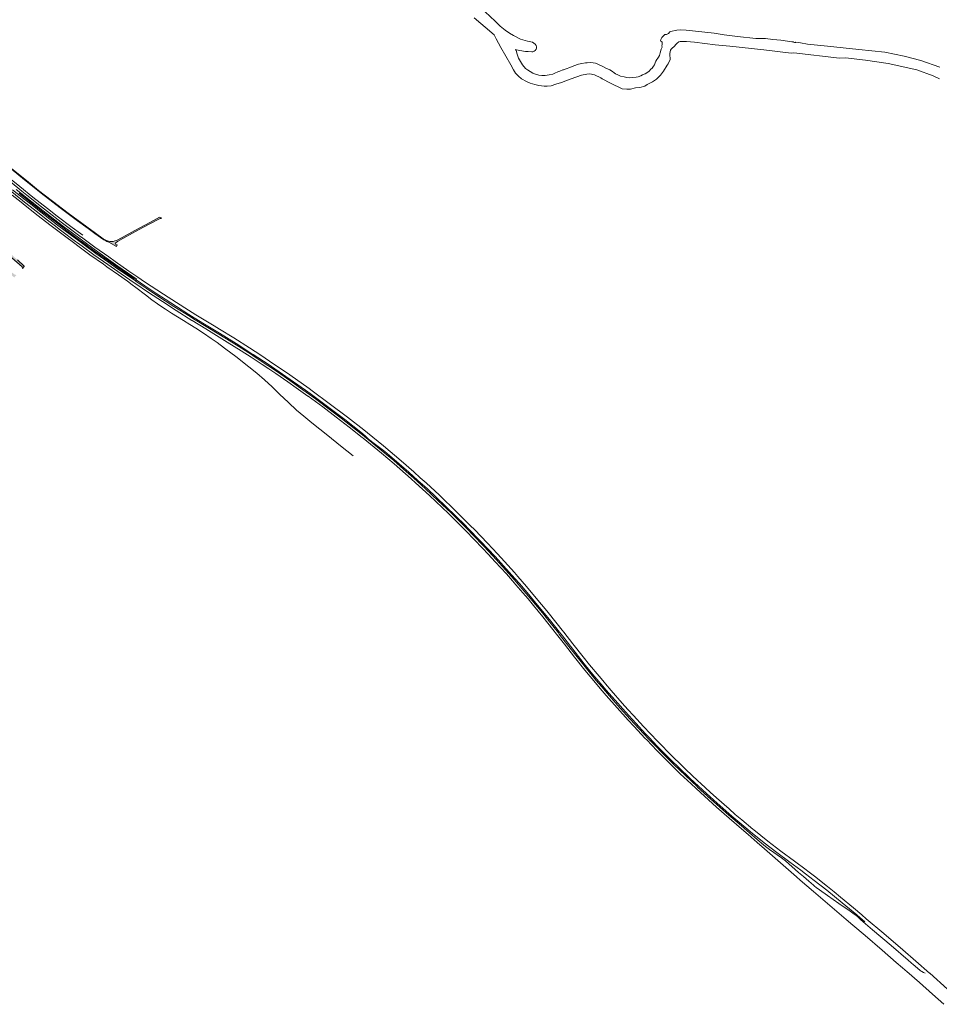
# Model space of a CAD drawing. Header units: metres. Extents: x 154406 to 163634, y 403298 to 409965.
# Tile 254 of 256: x 161609 to 162937, y 403993 to 405414. Entities that reach past the tile are written whole.
import ezdxf

# ---------------------------------------------------------------- set-up
doc = ezdxf.new("R2010")
doc.units = ezdxf.units.M
for name, color, linetype, lineweight in [('B-WE-IE-MEUBILAIR_WEGMEUBILAIR-G', 7, 'Continuous', 18), ('B-WE-OG-WATER_SLOOT-GV', 120, 'Continuous', 18), ('B-WE-OG-WEG-GV', 7, 'Continuous', 18), ('B-WE-VW-MARKERING_PICTOGRAM-G', 7, 'Continuous', 18)]:
    doc.layers.add(name, color=color, linetype=linetype, lineweight=lineweight)
doc.layers.add('B-WE-OG-WEG-V', color=7, linetype='Continuous', lineweight=18, true_color=0xffffff)

msp = doc.modelspace()

# ---------------------------------------------------------------- hatches: boundary and pattern name
at = {"layer": 'B-WE-OG-WEG-V'}
msp.add_hatch(color=256, dxfattribs=at).paths.add_polyline_path([(161070.189, 405637.98), (161046.286, 405658.025), (161025.084, 405675.938), (161004.745, 405693.176), (160985.377, 405709.516), (160965.531, 405726.146), (160946.99, 405741.733), (160924.349, 405760.835), (160907.01, 405775.524), (160889.236, 405790.442), (160874.18, 405803.195), (160861.895, 405813.51), (160849.695, 405823.79), (160836.726, 405834.738), (160817.91, 405850.484), (160800.678, 405865.12), (160781.211, 405881.465), (160766.518, 405893.747), (160753.409, 405904.673), (160740.617, 405915.013), (160731.121, 405922.663), (160728.175, 405924.906), (160726.345, 405925.971), (160725.083, 405926.559), (160723.813, 405927.095), (160722.299, 405927.519), (160721.164, 405927.759), (160717.836, 405927.775), (160714.651, 405927.988), (160712.702, 405928.474), (160711.718, 405928.765), (160710.846, 405929.143), (160707.101, 405931.67), (160701.931, 405935.639), (160695.928, 405940.249), (160685.665, 405947.907), (160684.846, 405948.668), (160684.086, 405949.417), (160683.338, 405950.316), (160682.853, 405951.04), (160682.12, 405952.311), (160678.272, 405961.435), (160677.723, 405962.314), (160677.412, 405962.676), (160676.775, 405963.368), (160676.202, 405963.892), (160675.414, 405964.552), (160673.767, 405965.667), (160659.947, 405974.111), (160642.846, 405984.575), (160624.485, 405995.85), (160606.111, 406007.042), (160587.269, 406018.561), (160569.09, 406029.616), (160549.015, 406041.939), (160536.017, 406049.9), (160530.353, 406053.398), (160528.074, 406054.662), (160526.684, 406055.373), (160525.361, 406055.979), (160524.22, 406056.354), (160521.271, 406057.297), (160518.978, 406057.849), (160517.258, 406057.993), (160517.269, 406057.397), (160516.541, 406057.45), (160516.565, 406057.265), (160516.592, 406057.261), (160517.495, 406057.2), (160519.646, 406056.77), (160522.514, 406055.845), (160525.402, 406054.685), (160528.214, 406053.433), (160530.787, 406051.956), (160534.569, 406049.643), (160536.236, 406048.623), (160544.143, 406043.702), (160557.562, 406035.51), (160576.827, 406023.777), (160587.859, 406017.01), (160603.848, 406007.228), (160622.984, 405995.613), (160636.827, 405987.209), (160650.366, 405978.875), (160664.117, 405970.56), (160672.359, 405965.628), (160673.157, 405965.033), (160675.1, 405963.461), (160677.04, 405961.091), (160678.517, 405958.144), (160680.902, 405952.499), (160681.892, 405950.768), (160682.925, 405949.386), (160685.192, 405947.272), (160690.487, 405943.208), (160701.532, 405934.824), (160706, 405931.433), (160708.713, 405929.545), (160711.761, 405928.031), (160714.382, 405927.268), (160717.935, 405927.003), (160720.857, 405926.779), (160723.785, 405926.016), (160727.137, 405924.511), (160732.303, 405920.582), (160744.855, 405910.65), (160767.62, 405891.712), (160787.309, 405875.393), (160804.258, 405861.079), (160821.36, 405846.774), (160838.513, 405832.32), (160855.551, 405817.856), (160874.25, 405802.044), (160891.062, 405787.87), (160910.217, 405771.739), (160926.95, 405757.616), (160941.634, 405745.11), (160960.762, 405729.074), (160977.952, 405714.631), (160992.656, 405702.289), (161007.518, 405689.802), (161021.84, 405677.642), (161039.08, 405662.972), (161055.719, 405649), (161069.18, 405637.647), (161088.358, 405621.623), (161102.474, 405609.888), (161119.229, 405595.898), (161133.612, 405583.788), (161145.505, 405573.917), (161159.973, 405561.91), (161172.134, 405551.941), (161187.164, 405539.623), (161206.147, 405524.043), (161215.819, 405516.137), (161232.789, 405502.3), (161250.005, 405488.25), (161268.688, 405472.956), (161284.886, 405459.594), (161300.738, 405446.55), (161317.118, 405433.237), (161321.9, 405429.321), (161333.048, 405420.19), (161357.074, 405400.304), (161380.495, 405380.524), (161404.39, 405360.551), (161430.41, 405338.704), (161454.4, 405318.59), (161475.662, 405300.689), (161499.475, 405280.439), (161523.111, 405260.611), (161548.9, 405238.827), (161570.741, 405220.494), (161596.403, 405198.824), (161615.823, 405182.779), (161639.892, 405163.565), (161667.272, 405142.383), (161692.157, 405123.99), (161707.513, 405112.781), (161717.313, 405105.628), (161730.368, 405096.471), (161733.027, 405094.925), (161734.799, 405093.992), (161737.348, 405093.127), (161748.547, 405086.745), (161749.397, 405089.074), (161748.54, 405089.217), (161747.868, 405089.698), (161747.026, 405090.448), (161746.892, 405091.351), (161747.607, 405092.118), (161749.911, 405093.978), (161757.65, 405098.485), (161771.744, 405106.022), (161787.677, 405114.66), (161807.877, 405125.138), (161811.568, 405126.977), (161812.709, 405127.054), (161814.181, 405127.493), (161810.888, 405128.966), (161797.575, 405121.844), (161775.318, 405109.841), (161756.664, 405099.618), (161748.749, 405095.672), (161746.441, 405094.747), (161744.035, 405094.125), (161741.867, 405093.9), (161738.878, 405093.982), (161737.142, 405094.326), (161734.274, 405095.281), (161732.142, 405096.331), (161729.609, 405097.962), (161718.172, 405106.122), (161698.704, 405120.258), (161678.602, 405135.059), (161656.372, 405151.997), (161636.201, 405167.658), (161618.414, 405181.851), (161597.639, 405199.092), (161572.591, 405220.079), (161546.423, 405242.131), (161516.565, 405267.325), (161496.148, 405284.628), (161470.384, 405306.26), (161450.978, 405322.673), (161428.898, 405341.288), (161407.35, 405359.393), (161386.312, 405377.018), (161366.654, 405393.362), (161345.388, 405411.126), (161328.671, 405424.966), (161321.634, 405430.718), (161305.16, 405444.126), (161291.81, 405455.198), (161288.218, 405458.177), (161265.175, 405477.059), (161242.222, 405495.593), (161219.266, 405514.374), (161197.158, 405532.446), (161175.948, 405549.929), (161156.042, 405566.323), (161138.232, 405581.109), (161116.063, 405599.571), (161092.819, 405619.016)])
h = msp.add_hatch(color=256, dxfattribs=at)
edge = h.paths.add_edge_path()
edge.add_line((161605.699, 405067.332), (161598.731, 405073.613))
edge.add_line((161598.731, 405073.613), (161590.455, 405080.644))
edge.add_line((161590.455, 405080.644), (161583.92, 405086.494))
edge.add_line((161583.92, 405086.494), (161573.945, 405095.084))
edge.add_line((161573.945, 405095.084), (161562.796, 405104.623))
edge.add_line((161562.796, 405104.623), (161547.488, 405117.817))
edge.add_line((161547.488, 405117.817), (161537.946, 405126.259))
edge.add_line((161537.946, 405126.259), (161536.614, 405127.437))
edge.add_line((161536.614, 405127.437), (161535.456, 405128.406))
edge.add_line((161535.456, 405128.406), (161524.327, 405137.721))
edge.add_line((161524.327, 405137.721), (161514.169, 405146.051))
edge.add_line((161514.169, 405146.051), (161512.537, 405147.072))
edge.add_line((161512.537, 405147.072), (161511.447, 405148.122))
edge.add_line((161511.447, 405148.122), (161507.485, 405152.094))
edge.add_line((161507.485, 405152.094), (161503.576, 405155.47))
edge.add_line((161503.576, 405155.47), (161496.528, 405161.369))
edge.add_line((161496.528, 405161.369), (161486.869, 405169.799))
edge.add_line((161486.869, 405169.799), (161480.891, 405174.664))
edge.add_line((161480.891, 405174.664), (161471.965, 405182.032))
edge.add_line((161471.965, 405182.032), (161464.483, 405188.813))
edge.add_line((161464.483, 405188.813), (161459.99, 405192.766))
edge.add_line((161459.99, 405192.766), (161446.762, 405203.315))
edge.add_line((161446.762, 405203.315), (161429.883, 405218.397))
edge.add_line((161429.883, 405218.397), (161408.799, 405235.772))
edge.add_line((161408.799, 405235.772), (161385.465, 405255.822))
edge.add_line((161385.465, 405255.822), (161355.674, 405280.841))
edge.add_line((161355.674, 405280.841), (161330.34, 405302.305))
edge.add_line((161330.34, 405302.305), (161301.749, 405326.218))
edge.add_line((161301.749, 405326.218), (161285.473, 405339.044))
edge.add_line((161285.473, 405339.044), (161282.56, 405340.909))
edge.add_line((161282.56, 405340.909), (161277.185, 405344.351))
edge.add_line((161277.185, 405344.351), (161275.098, 405345.948))
edge.add_line((161275.098, 405345.948), (161265.506, 405353.164))
edge.add_line((161265.506, 405353.164), (161259.676, 405357.84))
edge.add_line((161259.676, 405357.84), (161253.821, 405362.277))
edge.add_line((161253.821, 405362.277), (161245.982, 405368.694))
edge.add_line((161245.982, 405368.694), (161235.619, 405377.062))
edge.add_line((161235.619, 405377.062), (161222.74, 405388.278))
edge.add_line((161222.74, 405388.278), (161206.56, 405401.913))
edge.add_line((161206.56, 405401.913), (161195.292, 405410.854))
edge.add_line((161195.292, 405410.854), (161181.808, 405422.225))
edge.add_line((161181.808, 405422.225), (161164.525, 405437.027))
edge.add_line((161164.525, 405437.027), (161150.786, 405448.029))
edge.add_line((161150.786, 405448.029), (161145.584, 405452.232))
edge.add_line((161145.584, 405452.232), (161134.761, 405461.708))
edge.add_line((161134.761, 405461.708), (161129.143, 405466.028))
edge.add_line((161129.143, 405466.028), (161125.399, 405469.263))
edge.add_line((161125.399, 405469.263), (161118.889, 405474.725))
edge.add_line((161118.889, 405474.725), (161111.102, 405481.551))
edge.add_line((161111.102, 405481.551), (161105.66, 405486.217))
edge.add_line((161105.66, 405486.217), (161098.36, 405492.468))
edge.add_line((161098.36, 405492.468), (161084.969, 405503.579))
edge.add_line((161084.969, 405503.579), (161082.834, 405505.415))
edge.add_line((161082.834, 405505.415), (161079.758, 405508.062))
edge.add_line((161079.758, 405508.062), (161075.815, 405511.269))
edge.add_line((161075.815, 405511.269), (161068.868, 405516.919))
edge.add_line((161068.868, 405516.919), (161066.762, 405518.819))
edge.add_line((161066.762, 405518.819), (161063.338, 405521.906))
edge.add_line((161063.338, 405521.906), (161057.543, 405526.506))
edge.add_line((161057.543, 405526.506), (161051.559, 405531.256))
edge.add_line((161051.559, 405531.256), (161045.464, 405536.371))
edge.add_line((161045.464, 405536.371), (161039.836, 405541.272))
edge.add_line((161039.836, 405541.272), (161039.039, 405541.966))
edge.add_line((161039.039, 405541.966), (161027.366, 405552.088))
edge.add_line((161027.366, 405552.088), (161019.953, 405558.274))
edge.add_line((161019.953, 405558.274), (161014.288, 405562.76))
edge.add_line((161014.288, 405562.76), (161009.662, 405566.424))
edge.add_line((161009.662, 405566.424), (161003.894, 405571.315))
edge.add_line((161003.894, 405571.315), (161000.624, 405574.293))
edge.add_line((161000.624, 405574.293), (160999.109, 405575.673))
edge.add_line((160999.109, 405575.673), (160995.997, 405578.199))
edge.add_line((160995.997, 405578.199), (160985.891, 405586.399))
edge.add_line((160985.891, 405586.399), (160978.965, 405592.405))
edge.add_line((160978.965, 405592.405), (160972.343, 405597.803))
edge.add_line((160972.343, 405597.803), (160963.137, 405605.658))
edge.add_line((160963.137, 405605.658), (160958.658, 405609.349))
edge.add_line((160958.658, 405609.349), (160947.972, 405618.682))
edge.add_line((160947.972, 405618.682), (160941.285, 405624.192))
edge.add_line((160941.285, 405624.192), (160933.116, 405631.106))
edge.add_line((160933.116, 405631.106), (160924.848, 405638.15))
edge.add_line((160924.848, 405638.15), (160922.07, 405640.591))
edge.add_line((160922.07, 405640.591), (160917.876, 405644.276))
edge.add_line((160917.876, 405644.276), (160911.805, 405649.351))
edge.add_line((160911.805, 405649.351), (160905.333, 405654.735))
edge.add_line((160905.333, 405654.735), (160899.255, 405659.925))
edge.add_line((160899.255, 405659.925), (160894.426, 405663.692))
edge.add_line((160894.426, 405663.692), (160888.81, 405669.248))
edge.add_line((160888.81, 405669.248), (160883.513, 405674.697))
edge.add_line((160883.513, 405674.697), (160878.429, 405680.253))
edge.add_line((160878.429, 405680.253), (160873.289, 405685.076))
edge.add_line((160873.289, 405685.076), (160869.736, 405688.28))
edge.add_line((160869.736, 405688.28), (160865.297, 405692.108))
edge.add_line((160865.297, 405692.108), (160861.127, 405695.375))
edge.add_line((160861.127, 405695.375), (160857.183, 405698.715))
edge.add_line((160857.183, 405698.715), (160854.137, 405701.593))
edge.add_line((160854.137, 405701.593), (160851.55, 405704.165))
edge.add_line((160851.55, 405704.165), (160840.515, 405713.681))
edge.add_line((160840.515, 405713.681), (160830.948, 405721.628))
edge.add_line((160830.948, 405721.628), (160822.233, 405729.271))
edge.add_line((160822.233, 405729.271), (160811.52, 405737.755))
edge.add_line((160811.52, 405737.755), (160802.805, 405744.867))
edge.add_line((160802.805, 405744.867), (160794.177, 405752.25))
edge.add_line((160794.177, 405752.25), (160777.451, 405766.345))
edge.add_line((160777.451, 405766.345), (160767.401, 405774.942))
edge.add_line((160767.401, 405774.942), (160759.883, 405781.634))
edge.add_line((160759.883, 405781.634), (160751.858, 405787.923))
edge.add_line((160751.858, 405787.923), (160742.764, 405795.53))
edge.add_line((160742.764, 405795.53), (160734.954, 405802.261))
edge.add_line((160734.954, 405802.261), (160722.816, 405812.549))
edge.add_line((160722.816, 405812.549), (160709.912, 405823.216))
edge.add_line((160709.912, 405823.216), (160702.484, 405829.058))
edge.add_line((160702.484, 405829.058), (160694.483, 405836.401))
edge.add_line((160694.483, 405836.401), (160686.353, 405843.238))
edge.add_line((160686.353, 405843.238), (160681.007, 405847.504))
edge.add_line((160681.007, 405847.504), (160673.044, 405853.739))
edge.add_line((160673.044, 405853.739), (160666.813, 405857.901))
edge.add_line((160666.813, 405857.901), (160661.396, 405862))
edge.add_line((160661.396, 405862), (160654.414, 405867.039))
edge.add_line((160654.414, 405867.039), (160649.1, 405870.451))
edge.add_line((160649.1, 405870.451), (160646.947, 405871.974))
edge.add_line((160646.947, 405871.974), (160643.422, 405874.609))
edge.add_line((160643.422, 405874.609), (160639.97, 405877.372))
edge.add_line((160639.97, 405877.372), (160636.66, 405879.931))
edge.add_line((160636.66, 405879.931), (160634.972, 405881.39))
edge.add_line((160634.972, 405881.39), (160630.347, 405884.366))
edge.add_line((160630.347, 405884.366), (160625.785, 405887.728))
edge.add_line((160625.785, 405887.728), (160622.458, 405890.307))
edge.add_line((160622.458, 405890.307), (160619.443, 405892.028))
edge.add_line((160619.443, 405892.028), (160614.96, 405894.15))
edge.add_line((160614.96, 405894.15), (160608.23, 405897.826))
edge.add_line((160608.23, 405897.826), (160606.49, 405898.705))
edge.add_line((160606.49, 405898.705), (160600.967, 405901.494))
edge.add_line((160600.967, 405901.494), (160594.746, 405904.856))
edge.add_line((160594.746, 405904.856), (160589.057, 405909.195))
edge.add_line((160589.057, 405909.195), (160584.572, 405912.75))
edge.add_line((160584.572, 405912.75), (160583.531, 405913.575))
edge.add_line((160583.531, 405913.575), (160577.986, 405917.258))
edge.add_line((160577.986, 405917.258), (160572.541, 405920.635))
edge.add_line((160572.541, 405920.635), (160566.911, 405924.141))
edge.add_line((160566.911, 405924.141), (160561.158, 405927.87))
edge.add_line((160561.158, 405927.87), (160553.891, 405932.601))
edge.add_line((160553.891, 405932.601), (160548.395, 405935.919))
edge.add_line((160548.395, 405935.919), (160542.829, 405939.16))
edge.add_line((160542.829, 405939.16), (160536.384, 405943.078))
edge.add_line((160536.384, 405943.078), (160529.303, 405947.389))
edge.add_line((160529.303, 405947.389), (160522.813, 405951.099))
edge.add_line((160522.813, 405951.099), (160516.923, 405954.034))
edge.add_line((160516.923, 405954.034), (160509.233, 405958.155))
edge.add_line((160509.233, 405958.155), (160504.541, 405960.707))
edge.add_line((160504.541, 405960.707), (160498.717, 405963.642))
edge.add_line((160498.717, 405963.642), (160495.038, 405965.687))
edge.add_line((160495.038, 405965.687), (160491.105, 405967.824))
edge.add_line((160491.105, 405967.824), (160488.696, 405969.205))
edge.add_line((160488.696, 405969.205), (160485.79, 405970.51))
edge.add_line((160485.79, 405970.51), (160481.554, 405972.365))
edge.add_line((160481.554, 405972.365), (160481.331, 405972.463))
edge.add_line((160481.331, 405972.463), (160476.748, 405974.732))
edge.add_line((160476.748, 405974.732), (160472.893, 405976.863))
edge.add_line((160472.893, 405976.863), (160472.529, 405977.057))
edge.add_line((160472.529, 405977.057), (160465.958, 405980.556))
edge.add_line((160465.958, 405980.556), (160462.95, 405982.262))
edge.add_line((160462.95, 405982.262), (160460.594, 405983.675))
edge.add_line((160460.594, 405983.675), (160455.96, 405985.884))
edge.add_line((160455.96, 405985.884), (160451.913, 405987.775))
edge.add_line((160451.913, 405987.775), (160442.067, 405992.085))
edge.add_line((160442.067, 405992.085), (160440.874, 405989.869))
edge.add_arc((159569.098, 404083.26), 2096.462, 64.961894, 65.42826, ccw=False)
edge.add_line((160456.364, 405982.71), (160458.882, 405981.455))
edge.add_line((160458.882, 405981.455), (160465.92, 405977.949))
edge.add_arc((160219.059, 405483.727), 552.446, 59.799294, 63.458154, ccw=False)
edge.add_line((160496.956, 405961.188), (160532.271, 405940.816))
edge.add_arc((160278.728, 405502.823), 506.085, 50.797708, 59.934515, ccw=False)
edge.add_line((160598.604, 405894.998), (160637.653, 405863.572))
edge.add_line((160637.653, 405863.572), (160682.162, 405826.032))
edge.add_line((160682.162, 405826.032), (160713.116, 405800.21))
edge.add_line((160713.116, 405800.21), (160747.695, 405771.486))
edge.add_line((160747.695, 405771.486), (160818.684, 405711.285))
edge.add_arc((161005.736, 405927.657), 286.016, 229.156777, 237.234823)
edge.add_line((160850.945, 405687.147), (160871.941, 405674.16))
edge.add_arc((160677.513, 405373.522), 358.03, 50.317267, 57.108532, ccw=False)
edge.add_line((160906.128, 405649.059), (160911.696, 405644.422))
edge.add_line((160911.696, 405644.422), (160984.875, 405582.583))
edge.add_line((160984.875, 405582.583), (161028.525, 405545.818))
edge.add_line((161028.525, 405545.818), (161079.28, 405503.055))
edge.add_line((161079.28, 405503.055), (161135.622, 405455.501))
edge.add_line((161135.622, 405455.501), (161182.521, 405416.218))
edge.add_line((161182.521, 405416.218), (161221.721, 405383.147))
edge.add_arc((161004.9, 405117.644), 342.788, 47.279474, 50.763507, ccw=False)
edge.add_arc((161005.368, 405118.596), 341.771, 45.869219, 47.228716, ccw=False)
edge.add_line((161243.342, 405363.903), (161247.089, 405360.072))
edge.add_arc((161216.534, 405331.433), 41.878, 27.468147, 43.145411, ccw=False)
edge.add_line((161253.691, 405350.75), (161260.31, 405337.794))
edge.add_arc((161311.206, 405363.075), 56.829, 206.414729, 222.819597)
edge.add_line((161269.522, 405324.449), (161273.167, 405321.106))
edge.add_arc((161652.514, 405740.027), 565.154, 227.838135, 230.375771)
edge.add_line((161292.087, 405304.721), (161299.972, 405298.148))
edge.add_line((161299.972, 405298.148), (161340.264, 405264.472))
edge.add_line((161340.264, 405264.472), (161381.336, 405229.949))
edge.add_line((161381.336, 405229.949), (161422.672, 405195.006))
edge.add_line((161422.672, 405195.006), (161464.45, 405159.377))
edge.add_line((161464.45, 405159.377), (161505.369, 405124.592))
edge.add_line((161505.369, 405124.592), (161546.93, 405089.011))
edge.add_line((161546.93, 405089.011), (161577.963, 405062.037))
edge.add_line((161577.963, 405062.037), (161600.977, 405042.04))
edge.add_line((161600.977, 405042.04), (161604.004, 405045.512))
edge.add_line((161604.004, 405045.512), (161600.801, 405046.689))
edge.add_line((161600.801, 405046.689), (161438.965, 405186.158))
edge.add_arc((161442.439, 405188.568), 4.228, 165.857631, 214.752062, ccw=False)
edge.add_line((161438.339, 405189.601), (161446.061, 405197.905))
edge.add_line((161446.061, 405197.905), (161447.381, 405198.643))
edge.add_line((161447.381, 405198.643), (161449.738, 405197.563))
edge.add_line((161449.738, 405197.563), (161519.333, 405137.588))
edge.add_line((161519.333, 405137.588), (161612.219, 405057.542))
edge.add_line((161612.219, 405057.542), (161612.914, 405055.046))
edge.add_line((161612.914, 405055.046), (161615.508, 405057.836))
edge.add_line((161615.508, 405057.836), (161615.099, 405058.22))
edge.add_line((161615.099, 405058.22), (161605.699, 405067.332))
h.paths.add_polyline_path([(160850.817, 405699.106), (160850.026, 405696.707), (160847.046, 405694.609), (160844.396, 405695.213), (160819.501, 405715.817), (160660.893, 405848.276), (160655.194, 405853.811), (160654.993, 405857.575), (160657.9, 405860.482), (160659.759, 405860.484), (160681.15, 405843.598), (160712.78, 405817.211), (160720.525, 405810.75), (160785.94, 405756.18), (160838.275, 405712.195), (160849.074, 405702.989), (160850.379, 405701.189)], flags=16)
edge = h.paths.add_edge_path(flags=16)
edge.add_arc((161430.363, 405197.439), 3.128, 232.782271, 343.66556)
edge.add_line((161433.364, 405196.559), (161437.575, 405202.059))
edge.add_arc((161434.109, 405204.867), 4.461, 320.983638, 418.589297)
edge.add_line((161436.434, 405208.674), (161280.846, 405340.65))
edge.add_line((161280.846, 405340.65), (161277.731, 405341.159))
edge.add_line((161277.731, 405341.159), (161272.617, 405339.322))
edge.add_line((161272.617, 405339.322), (161269.137, 405334.627))
edge.add_line((161269.137, 405334.627), (161271.325, 405328.22))
edge.add_line((161271.325, 405328.22), (161428.471, 405194.948))

# ---------------------------------------------------------------- linework, layer by layer
at = {"layer": 'B-WE-IE-MEUBILAIR_WEGMEUBILAIR-G', "ltscale": 0.2, "flags": 128}
msp.add_lwpolyline([(161607.839, 405163.596), (161614.065, 405158.741), (161616.042, 405157.168), (161630.377, 405145.757), (161644.322, 405134.762), (161662.038, 405121.204), (161681.567, 405106.246), (161695.19, 405096.13), (161699.43, 405092.98), (161718.28, 405079.313), (161737.148, 405065.85), (161749.14, 405057.342), (161773.659, 405040.59), (161776.87, 405038.43), (161789.66, 405029.825), (161806.817, 405018.3), (161818.666, 405010.685), (161835.081, 405000.18), (161853.036, 404988.765), (161860.77, 404983.981), (161875.703, 404974.745), (161897.281, 404961.593), (161921.328, 404946.754), (161945.722, 404931.022), (161945.988, 404930.851), (161967.452, 404916.849), (161993.138, 404899.33), (162021.444, 404879.376), (162028.125, 404874.492), (162049.455, 404858.896), (162078.341, 404837.077), (162101.685, 404818.836), (162107.665, 404813.322), (162108.75, 404812.322), (162112.656, 404808.831), (162122.573, 404800.737), (162136.089, 404790.739), (162146.12, 404782.353), (162170.732, 404761.091), (162183.888, 404749.208), (162197.166, 404737.216), (162224.453, 404711.591), (162252.152, 404684.453), (162256.212, 404680.26), (162274.287, 404661.593), (162295.355, 404639.49), (162315.764, 404616.726), (162324.262, 404607.109), (162330.376, 404600.189), (162341.68, 404587.112), (162356.666, 404569.253), (162373.738, 404548.32), (162388.174, 404530.105), (162392.457, 404524.701), (162410.896, 404500.956), (162424.146, 404484.2), (162436.667, 404469.094), (162450.908, 404452.206), (162450.912, 404452.202), (162455.332, 404446.96), (162468.561, 404431.661), (162483.481, 404414.851), (162498.359, 404398.487), (162512.392, 404383.49), (162517.785, 404377.875), (162529.54, 404365.638), (162546.331, 404348.816), (162564.288, 404331.287), (162573.557, 404322.294), (162576.695, 404319.336), (162589.075, 404307.764), (162594.642, 404302.561), (162616.072, 404283.194), (162637.298, 404264.528), (162660.537, 404244.972), (162664.275, 404241.951), (162683.9, 404226.088), (162702.062, 404212.235), (162721.094, 404198.01), (162736.75, 404186.385), (162743.755, 404181.081), (162756.134, 404171.708), (162774.246, 404157.406), (162796.42, 404139.227), (162817.529, 404121.8), (162822.049, 404118.177), (162829.413, 404111.838)], dxfattribs=at)
at = {"layer": 'B-WE-OG-WATER_SLOOT-GV', "ltscale": 0.2, "flags": 128}
for points in [[(162725.701, 405382.176), (162723.821, 405382.429), (162707.893, 405384.577), (162696.477, 405385.385), (162686.071, 405387.103), (162671.986, 405387.084), (162645.578, 405389.972), (162626.376, 405392.188), (162611.531, 405394.497), (162571.309, 405399.277), (162562.954, 405399.759), (162557.728, 405398.844), (162548.859, 405397.32), (162547.528, 405396.525), (162545.528, 405394.415), (162542.97, 405392.986), (162540.671, 405392.601), (162539.009, 405391.409), (162537.714, 405390.106), (162536.138, 405388.238), (162534.722, 405385.817), (162534.294, 405384.125), (162534.827, 405382.943), (162536.239, 405382.338), (162536.503, 405381.63), (162536.765, 405378.508), (162536.201, 405376.66), (162536.388, 405374.703), (162535.362, 405371.554), (162533.788, 405366.482), (162532.697, 405362.725), (162531.471, 405360.092), (162530.287, 405358.418), (162528.861, 405356.553), (162527.39, 405354.255), (162526.689, 405351.701), (162525.758, 405349.218), (162524.201, 405347.203), (162522.142, 405344.17), (162520.201, 405342.678), (162517.72, 405340.063), (162516.143, 405338.585), (162512.255, 405336.22), (162508.445, 405334.582), (162505.6, 405333.139), (162501.874, 405331.792), (162499.299, 405331.099), (162493.925, 405330.58), (162489.914, 405330.369), (162485.773, 405330.644), (162481.833, 405331.497), (162476.472, 405332.78), (162472.656, 405334.438), (162469.375, 405335.996), (162467.099, 405337.391), (162464.852, 405339.613), (162461.203, 405341.851), (162455.483, 405344.436), (162450.808, 405346.478), (162443.58, 405349.961), (162440.185, 405351.291), (162437.022, 405351.973), (162433.755, 405352.171), (162428.13, 405351.867), (162425.696, 405351.983), (162420.416, 405351.064), (162415.671, 405349.764), (162409.214, 405347.622), (162403.111, 405345.34), (162397.837, 405343.333), (162394.072, 405341.684), (162393.261, 405341.874), (162388.646, 405339.841), (162385.923, 405338.753), (162381.814, 405336.853), (162378.933, 405335.564), (162373.312, 405334.348), (162367.848, 405333.707), (162362.75, 405333.81), (162358.738, 405334.328), (162353.887, 405335.596), (162349.761, 405337.199), (162345.827, 405339.219), (162341.923, 405341.692), (162339.134, 405343.596), (162334.708, 405349.2), (162331.924, 405353.698), (162329.375, 405358.85), (162327.095, 405364.546), (162325.814, 405369.888), (162324.979, 405371.053), (162325.404, 405371.33), (162326.386, 405370.843), (162330.866, 405369.518), (162339.384, 405368.105), (162343.134, 405368.039), (162348.19, 405367.697), (162349.992, 405367.922), (162351.739, 405368.626), (162353.025, 405369.683), (162354.492, 405371.62), (162355.185, 405373.094), (162355.112, 405375.208), (162354.805, 405377.164), (162353.445, 405378.846), (162349.516, 405381.829), (162341.999, 405383.139), (162331.924, 405386.29), (162321.969, 405391.47), (162316.033, 405394.611), (162309.689, 405399.242), (162302.675, 405404.691), (162295.357, 405412.025), (162280.865, 405425.356)], [(162265.077, 405416.922), (162290.464, 405395.431), (162291.145, 405394.756), (162294.213, 405392.09), (162296.826, 405386.76), (162303.818, 405374.271), (162318.164, 405348.829), (162321.959, 405341.877), (162324.776, 405337.022), (162329.195, 405332.537), (162333.63, 405328.681), (162340.94, 405324.757), (162345.923, 405322.485), (162352.828, 405320.442), (162358.544, 405319.067), (162366.126, 405318.335), (162370.713, 405318.389), (162376.111, 405318.851), (162382.926, 405320.908), (162391.465, 405323.555), (162403.694, 405328.337), (162413.27, 405331.756), (162420.106, 405334.061), (162427.919, 405335.726), (162432.22, 405335.979), (162439.044, 405334.669), (162448.056, 405330.265), (162450.036, 405328.839), (162461.893, 405322.32), (162478.981, 405314.508), (162485.662, 405313.947), (162491.124, 405313.941), (162498.252, 405316.056), (162504.322, 405316.455), (162511.499, 405318.423), (162514.741, 405320.433), (162522.706, 405324.484), (162528.43, 405328.565), (162534.289, 405334.264), (162538.755, 405339.96), (162543.676, 405348.31), (162545.389, 405350.683), (162548.364, 405356.715), (162548.397, 405360.095), (162547.682, 405361.161), (162547.898, 405365.303), (162548.13, 405367.821), (162548.674, 405370.426), (162549.404, 405371.734), (162550.555, 405372.584), (162554.585, 405375.733), (162556.475, 405378.379), (162558.304, 405380.472), (162560.585, 405382.079), (162562.814, 405382.613), (162571.856, 405382.941), (162583.182, 405381.816), (162613.168, 405377.987), (162634.243, 405376.148), (162683.307, 405370.648), (162722.915, 405366.087), (162726.766, 405366.438), (162792.685, 405358.807), (162801.538, 405358.988), (162830.306, 405355.604), (162863.017, 405350.901), (162904.452, 405341.594), (162927.996, 405333.367), (162937.175, 405328.662)], [(162937.454, 405345.835), (162910.379, 405355.077), (162886.248, 405361.315), (162857.961, 405367.437), (162820.725, 405371.133), (162775.277, 405375.884), (162746.293, 405378.958), (162736.382, 405380.736), (162729.86, 405381.615)]]:
    msp.add_lwpolyline(points, dxfattribs=at)
for points in [[(162726.447, 405381.752, 0.1387712), (162725.701, 405382.176)], [(162729.054, 405381.435, -0.31951107), (162726.447, 405381.752)], [(162729.86, 405381.615, 0.12634534), (162729.054, 405381.435)]]:
    msp.add_lwpolyline(points, format="xyb", dxfattribs=at)
at = {"layer": 'B-WE-OG-WEG-GV', "ltscale": 0.2, "flags": 128}
for points in [[(161438.339, 405189.601), (161446.061, 405197.905), (161447.381, 405198.643), (161449.738, 405197.563), (161519.333, 405137.588), (161612.219, 405057.542), (161612.914, 405055.046), (161615.508, 405057.836), (161615.099, 405058.22), (161605.699, 405067.332)], [(161596.403, 405198.824), (161615.823, 405182.779), (161639.892, 405163.565), (161667.272, 405142.383), (161692.157, 405123.99), (161707.513, 405112.781), (161717.313, 405105.628), (161730.368, 405096.471), (161733.027, 405094.925), (161734.799, 405093.992), (161737.348, 405093.127), (161748.547, 405086.745), (161749.397, 405089.074), (161748.54, 405089.217), (161747.868, 405089.698), (161747.026, 405090.448), (161746.892, 405091.351), (161747.607, 405092.118), (161749.911, 405093.978), (161757.65, 405098.485), (161771.744, 405106.022), (161787.677, 405114.66), (161807.877, 405125.138), (161811.568, 405126.977), (161812.709, 405127.054), (161814.181, 405127.493), (161810.888, 405128.966), (161797.575, 405121.844), (161775.318, 405109.841), (161756.664, 405099.618), (161748.749, 405095.672), (161746.441, 405094.747), (161744.035, 405094.125), (161741.867, 405093.9), (161738.878, 405093.982), (161737.142, 405094.326), (161734.274, 405095.281), (161732.142, 405096.331), (161729.609, 405097.962), (161718.172, 405106.122), (161698.704, 405120.258), (161678.602, 405135.059), (161656.372, 405151.997), (161636.201, 405167.658), (161618.414, 405181.851), (161597.639, 405199.092)]]:
    msp.add_lwpolyline(points, dxfattribs=at)
at = {"layer": 'B-WE-VW-MARKERING_PICTOGRAM-G', "ltscale": 0.2, "flags": 128}
for points in [[(162948.533, 404014.697), (162922.933, 404037.696), (162922.76, 404037.851), (162903.049, 404054.988), (162884.066, 404071.309), (162856.526, 404094.888), (162831.309, 404116.445), (162824.928, 404121.891), (162812.772, 404132.267), (162794.203, 404147.687), (162784.948, 404155.23), (162775.532, 404162.798), (162756.465, 404177.737), (162747.068, 404184.929), (162744.66, 404186.772), (162727.544, 404199.564), (162708.057, 404213.94), (162689.062, 404228.503), (162668.824, 404244.634), (162667.513, 404245.724), (162651.499, 404259.042), (162642.251, 404266.942), (162633.201, 404274.802), (162615.006, 404290.87), (162606.064, 404298.967), (162592.53, 404311.453), (162588.319, 404315.338), (162579.532, 404323.631), (162570.891, 404331.863), (162562.172, 404340.329), (162553.657, 404348.666), (162545.028, 404357.252), (162536.512, 404365.873), (162528.141, 404374.432), (162521.459, 404381.405), (162519.73, 404383.209), (162509.451, 404394.042), (162495.019, 404409.664), (162487.011, 404418.448), (162478.882, 404427.604), (162462.995, 404445.791), (162454.687, 404455.407), (162454.683, 404455.411), (162453.113, 404457.228), (162445.417, 404466.359), (162431.861, 404482.772), (162422.496, 404494.39), (162407.609, 404513.261), (162394.475, 404530.08), (162392.086, 404533.127), (162384.944, 404542.24), (162370.036, 404560.8), (162354.802, 404579.355), (162340.782, 404595.901), (162328.158, 404610.38), (162323.141, 404616.134), (162308.862, 404631.98), (162298.881, 404642.977), (162284.186, 404658.601), (162265.453, 404678.099), (162259.768, 404683.784), (162239.784, 404703.764), (162214.853, 404727.733), (162195.681, 404745.383), (162187.279, 404752.964), (162177.983, 404761.351), (162159.59, 404777.356), (162134.177, 404798.862), (162111.112, 404817.591), (162105.584, 404822.079), (162082.395, 404840.355), (162055.9, 404860.324), (162031.094, 404878.617), (162026.861, 404881.739), (161998.96, 404901.481), (161969.614, 404921.4), (161957.027, 404929.691), (161940.631, 404940.463), (161918.118, 404954.741), (161897.427, 404967.446), (161889.687, 404972.119), (161867.84, 404985.438), (161863.393, 404988.208), (161847.179, 404998.306), (161816.727, 405017.838), (161789.15, 405035.851), (161779.579, 405042.398), (161766.529, 405051.325), (161746.931, 405064.98), (161737.385, 405071.73), (161717.421, 405086.014), (161698.139, 405100.115), (161697.743, 405100.404), (161668.939, 405121.932), (161640.136, 405144.24), (161619.074, 405160.944), (161611.828, 405166.69), (161574.855, 405197.155)], [(161700.182, 405103.081), (161696.696, 405105.472), (161684.786, 405114.183), (161663.08, 405130.567), (161648.765, 405141.68), (161627.737, 405158.191), (161608.955, 405173.241), (161596.538, 405183.45)], [(161592.804, 405169.385), (161612.826, 405153.162), (161613.229, 405152.836), (161632.391, 405137.699), (161648.813, 405124.845), (161658.45, 405117.496), (161667.961, 405110.246), (161689.457, 405094.192), (161692.234, 405092.137), (161699.065, 405087.082), (161716.12, 405074.705), (161735.961, 405060.637), (161755.124, 405047.18), (161774.051, 405034.301), (161775.032, 405033.634), (161794.69, 405020.462), (161814.835, 405007.171), (161834.881, 404994.392), (161857.603, 404980.042), (161858.126, 404979.722), (161877.807, 404967.721), (161908.458, 404948.893), (161928.715, 404936.227), (161943.063, 404926.99), (161948.66, 404923.388), (161959.035, 404916.546), (161968.76, 404910.025), (161978.806, 404903.252), (161995.941, 404891.375), (162007.955, 404882.997), (162024.935, 404870.809), (162025.288, 404870.55), (162046.374, 404855.139), (162065.677, 404840.583), (162084.711, 404825.906), (162103.47, 404811.048), (162104.891, 404809.887), (162131.252, 404788.354), (162149.481, 404772.924), (162174.357, 404751.196), (162180.576, 404745.538), (162200.825, 404727.115), (162227.916, 404701.339), (162252.715, 404676.794), (162253.005, 404676.507), (162277.287, 404651.412), (162285.476, 404642.673), (162295.584, 404631.729), (162303.586, 404622.935), (162311.585, 404614.06), (162320.506, 404603.956), (162325.477, 404598.327), (162335.19, 404587.022), (162342.915, 404577.955), (162350.586, 404568.77), (162364.242, 404552.152), (162378.859, 404533.885), (162384.203, 404527.038), (162395.364, 404512.737), (162410.085, 404493.947), (162425.073, 404475.288), (162440.404, 404456.793), (162447.078, 404448.953), (162447.081, 404448.95), (162455.807, 404438.7), (162471.531, 404420.707), (162487.608, 404402.886), (162495.712, 404394.176), (162512.142, 404376.684), (162514.259, 404374.488), (162528.833, 404359.377), (162545.598, 404342.57), (162562.747, 404325.708), (162578.436, 404310.893), (162585.702, 404304.162), (162597.542, 404293.195), (162615.221, 404277.297), (162633.368, 404261.386), (162651.079, 404246.225), (162660.75, 404237.844), (162673.792, 404226.541), (162684.353, 404217.326), (162703.756, 404200.343), (162730.454, 404176.995), (162736.068, 404172.151), (162755.118, 404155.717), (162775.501, 404138.317), (162802.416, 404115.278), (162812.091, 404106.995), (162829.612, 404091.996), (162854.255, 404070.869), (162874.686, 404053.33), (162883.614, 404045.671), (162887.287, 404042.52), (162887.751, 404042.121), (162889.756, 404040.401), (162908.253, 404024.454), (162927.161, 404007.608), (162943.218, 403992.856)], [(161598.63, 405168.766), (161611.82, 405158.129), (161614.862, 405155.697), (161622.336, 405149.72), (161641.062, 405134.96), (161663.431, 405117.739), (161683.579, 405102.546), (161694.163, 405094.742), (161701.791, 405089.117), (161718.841, 405076.729), (161731.381, 405067.79), (161737.428, 405063.545), (161748.534, 405055.716), (161762.437, 405046.154), (161775.88, 405036.98), (161776.836, 405036.327), (161791.425, 405026.483), (161808.041, 405015.522), (161831.519, 405000.28), (161854.955, 404985.551), (161859.868, 404982.529), (161880.362, 404969.919), (161907.326, 404953.507), (161929.139, 404939.782), (161944.848, 404929.697), (161946.084, 404928.903), (161967.019, 404915.104), (161982.425, 404904.702), (162002.148, 404890.989), (162017.948, 404879.831), (162027.153, 404873.142), (162037.989, 404865.268), (162055.924, 404852.004), (162073.237, 404838.817), (162090.808, 404825.165), (162106.186, 404812.939), (162106.892, 404812.365), (162130.963, 404792.775), (162148.947, 404777.629), (162162.949, 404765.541), (162177.873, 404752.316), (162182.741, 404747.938), (162195.036, 404736.881), (162213.355, 404719.787), (162231.741, 404702.151), (162247.8, 404686.348), (162254.984, 404679.043), (162263.254, 404670.635), (162279.254, 404654.038), (162292.069, 404640.363), (162306.273, 404624.885), (162315.261, 404614.834), (162322.977, 404606.03), (162328.844, 404599.337), (162346.021, 404579.25), (162353.596, 404570.183), (162365.554, 404555.68), (162374.601, 404544.43), (162386.741, 404528.998), (162388.106, 404527.263), (162401.945, 404509.551), (162413.711, 404494.586), (162427.28, 404477.662), (162441.483, 404460.512), (162449.519, 404451.026), (162449.522, 404451.023), (162451.734, 404448.412), (162463.387, 404434.962), (162472.66, 404424.344), (162485.304, 404410.202), (162496.559, 404397.954), (162510.348, 404383.181), (162516.575, 404376.713), (162523.254, 404369.777), (162540.507, 404352.144), (162554.184, 404338.595), (162569.654, 404323.606), (162587.027, 404307.246), (162587.868, 404306.475), (162607.07, 404288.874), (162632.642, 404266.315), (162650.973, 404250.593), (162662.871, 404240.315), (162673.897, 404230.79), (162682.939, 404223.067), (162685.98, 404220.706), (162687.898, 404219.248), (162691.808, 404216.418), (162708.906, 404204.238), (162711.079, 404202.692), (162713.041, 404201.247), (162714.669, 404199.875), (162733.733, 404183.15), (162740.504, 404177.304), (162748.464, 404170.432), (162754.984, 404164.819), (162757.035, 404163.131), (162758.396, 404162.055), (162758.863, 404161.685), (162763.65, 404158.28), (162775.587, 404149.877), (162791.889, 404138.499), (162807.958, 404127.273), (162813.933, 404123.041), (162816.116, 404121.487), (162819.56, 404118.533), (162820.894, 404117.371), (162823.695, 404114.93), (162840.553, 404100.459), (162867.195, 404077.622), (162891.683, 404056.664), (162896.132, 404052.847), (162896.589, 404052.455), (162898.919, 404050.456), (162908.533, 404042.197), (162908.969, 404041.832), (162909.302, 404041.553), (162910.563, 404040.711), (162911.731, 404040.024), (162914.061, 404038.957), (162916.603, 404037.963)], [(161777.828, 405039.834), (161770.884, 405044.517), (161750.671, 405058.4), (161740.563, 405065.715), (161721.64, 405079.063), (161698.216, 405096.168), (161696.283, 405097.607), (161670.29, 405116.962), (161642.901, 405138.064), (161619.947, 405156.127), (161617.074, 405158.453), (161603.967, 405168.956)], [(162090.373, 404784.549), (162072.171, 404799.163), (162053.759, 404813.983), (162042.19, 404823.215), (162030.717, 404832.426), (162019.124, 404841.9), (162008.768, 404850.647), (161996.846, 404861.558), (161984.044, 404873.8), (161973.428, 404884.004), (161962.379, 404894.22), (161951.276, 404903.867), (161939.798, 404913.243), (161920.742, 404927.845), (161906.413, 404938.602), (161904.655, 404939.922), (161893.868, 404948.014), (161885.24, 404954.104), (161874.129, 404961.718), (161862.985, 404968.799), (161854.603, 404974.047), (161845.139, 404979.973), (161828.258, 404990.645), (161819.584, 404996.213), (161813.907, 404999.858), (161808.011, 405003.943), (161799.831, 405009.917), (161790.311, 405017.086), (161776.357, 405027.629), (161771.08, 405031.553), (161764.294, 405036.796), (161751.574, 405045.749), (161734.603, 405057.587), (161729.632, 405061.045), (161710.132, 405074.976), (161690.655, 405089.235), (161690.289, 405089.508), (161671.424, 405103.56), (161652.362, 405118.039), (161635.461, 405131.168), (161616.643, 405145.962), (161610.814, 405150.656), (161597.941, 405161.019)]]:
    msp.add_lwpolyline(points, dxfattribs=at)

doc.saveas('drawing.dxf')
